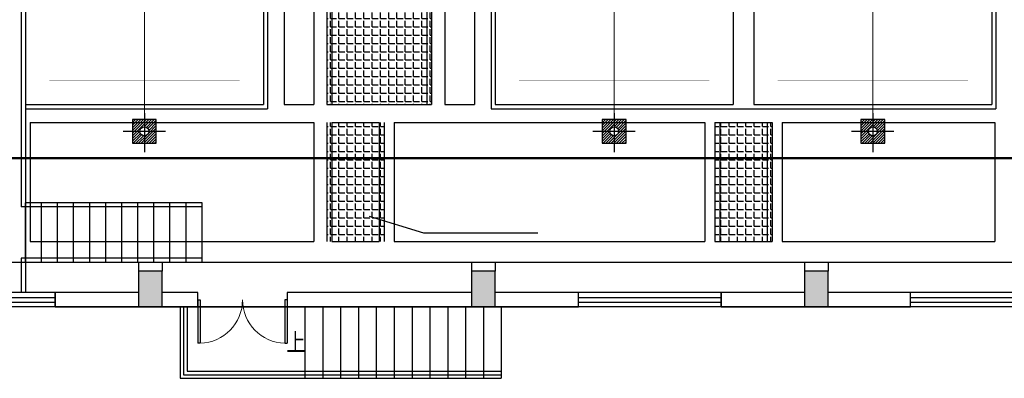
# Model space of a CAD drawing. Header units: millimetres. Extents: x 1371 to 38096, y 232 to 174236.
# Tile 3 of 84: x 18462 to 18479, y 86860 to 86866. Entities that reach past the tile are written whole.
import ezdxf

# ---------------------------------------------------------------- set-up
doc = ezdxf.new("R2010")
doc.units = ezdxf.units.MM
doc.header["$LTSCALE"] = 10
doc.linetypes.add('CENTER', pattern=[50.8, 31.75, -6.35, 6.35, -6.35])
doc.layers.add('02', color=1, linetype='CENTER', lineweight=5)
for name, color, linetype in [('0提标-单体内线', 31, 'Continuous'), ('KZD', 1, 'Continuous'), ('LOCKUP', 7, 'Continuous'), ('结-中线线', 5, 'CENTER'), ('结-细线', 7, 'Continuous')]:
    doc.layers.add(name, color=color, linetype=linetype)
doc.styles.add('_TCH_DIM', font='SMSIM1', dxfattribs={"width": 0.75, "bigfont": 'SMFS'})
pattern_1 = [(0, (0, 0), (0, 0.1397), [0.1016, -0.0381]), (90, (0, 0), (-0.1397, 9e-18), [0.1016, -0.0381])]

# ---------------------------------------------------------------- blocks, each defined once
blk = doc.blocks.new('*U326')
at = {"layer": '0提标-单体内线'}
for points in [[(18464.272, 86861.17), (18464.672, 86861.17), (18464.672, 86861.77), (18464.272, 86861.77)], [(18469.872, 86861.17), (18470.272, 86861.17), (18470.272, 86861.77), (18469.872, 86861.77)], [(18475.472, 86861.17), (18475.872, 86861.17), (18475.872, 86861.77), (18475.472, 86861.77)]]:
    blk.add_hatch(color=256, dxfattribs=at).paths.add_polyline_path(points)
blk = doc.blocks.new('预埋件M1')
at = {"layer": '结-细线', "ltscale": 30}
h = blk.add_hatch(dxfattribs=at)
h.set_pattern_fill('ANSI31', color=8, scale=10)
h.paths.add_polyline_path([(16933, 453), (16733, 453), (16733, 328, -0.414214), (16808, 253), (16933, 253)])
h.paths.add_polyline_path([(16733, 453), (16533, 453), (16533, 253), (16658, 253, -0.414214), (16733, 328)])
h.paths.add_polyline_path([(16733, 178, -0.414214), (16658, 253), (16533, 253), (16533, 53), (16733, 53)])
h.paths.add_polyline_path([(16933, 253), (16808, 253, -0.414214), (16733, 178), (16733, 53), (16933, 53)])
at = {"layer": '结-中线线', "ltscale": 25}
for p, q in [((16733, 558), (16733, -97)), ((17085, 253), (16374, 253))]:
    blk.add_line(p, q, dxfattribs=at)
at = {"layer": '结-细线', "color": 2, "ltscale": 30}
blk.add_lwpolyline([(16533, 53), (16933, 53), (16933, 453), (16533, 453)], close=True, dxfattribs=at)
at = {"layer": '结-细线', "ltscale": 30}
blk.add_circle((16733, 253), 75, dxfattribs=at)
blk = doc.blocks.new('A$C57FD7230')
at = {"layer": '02', "color": 5, "linetype": 'ByBlock', "lineweight": 5, "ltscale": 5}
blk.add_line((0, 935), (0, -7632), dxfattribs=at)
blk = doc.blocks.new('$TCHSYS$WIN2D')
for p, q in [((-0.5, 0.5), (0.5, 0.5)), ((-0.5, 0.5), (-0.5, -0.5)), ((0.5, 0.5), (0.5, -0.5)), ((0.5, 0.1667), (-0.5, 0.1667)), ((0.5, -0.1667), (-0.5, -0.1667)), ((-0.5, -0.5), (0.5, -0.5))]:
    blk.add_line(p, q)
blk = doc.blocks.new('$DorLib2D$00000002')
for p, q in [((-0.5, 0), (-0.5, 0.4875)), ((-0.475, 0.4875), (-0.5, 0.4875)), ((-0.475, 0), (-0.475, 0.4875)), ((0.475, 0), (0.475, 0.4875)), ((0.475, 0.4875), (0.5, 0.4875)), ((0.5, 0), (0.5, 0.4875)), ((-0.5, 0), (-0.475, 0)), ((0.5, 0), (0.475, 0))]:
    blk.add_line(p, q)
at = {"lineweight": 13}
for centre, start, end in [((-0.4875, 0), 0, 88.53072), ((0.4875, 0), 91.46928, 180)]:
    blk.add_arc(centre, 0.4875, start, end, dxfattribs=at)
blk = doc.blocks.new('*U324')
at = {"layer": '0提标-单体内线'}
h = blk.add_hatch(dxfattribs=at)
h.set_pattern_fill('ANGLE', color=256, scale=0.02)
h.set_pattern_definition(pattern_1)
h.paths.add_polyline_path([(18467.442, 86868.17), (18469.202, 86868.17), (18469.202, 86864.57), (18467.442, 86864.57)])
h = blk.add_hatch(dxfattribs=at)
h.set_pattern_fill('ANGLE', color=256, scale=0.02)
h.set_pattern_definition(pattern_1)
h.paths.add_polyline_path([(18467.522, 86864.27), (18467.522, 86862.27), (18468.322, 86862.27), (18468.322, 86864.27)])
h.paths.add_polyline_path([(18468.322, 86862.27), (18468.402, 86862.27), (18468.402, 86864.27), (18468.322, 86864.27)])
h.paths.add_polyline_path([(18467.442, 86862.27), (18467.522, 86862.27), (18467.522, 86864.27), (18467.442, 86864.27)])
h = blk.add_hatch(dxfattribs=at)
h.set_pattern_fill('ANGLE', color=256, scale=0.02)
h.set_pattern_definition(pattern_1)
h.paths.add_polyline_path([(18473.967, 86864.27), (18474.927, 86864.27), (18474.927, 86862.27), (18473.967, 86862.27)])
at = {"layer": '0提标-单体内线', "ltscale": 0.3}
for p, q in [((18462.372, 86873.32), (18462.372, 86865.07)), ((18462.372, 86872.07), (18462.372, 86861.92)), ((18466.372, 86872.07), (18466.372, 86864.57)), ((18466.442, 86872.14), (18466.442, 86864.5)), ((18470.202, 86872.14), (18470.202, 86864.5)), ((18470.272, 86872.07), (18470.272, 86864.57)), ((18474.272, 86872.07), (18474.272, 86864.57)), ((18474.622, 86872.07), (18474.622, 86864.57)), ((18478.622, 86872.07), (18478.622, 86864.57)), ((18478.692, 86872.14), (18478.692, 86864.5)), ((18466.722, 86868.17), (18466.722, 86864.57)), ((18467.222, 86868.17), (18467.222, 86864.57)), ((18467.442, 86868.17), (18467.442, 86864.57)), ((18467.522, 86868.17), (18467.522, 86864.57)), ((18469.122, 86868.17), (18469.122, 86864.57)), ((18469.202, 86868.17), (18469.202, 86864.57)), ((18469.422, 86868.17), (18469.422, 86864.57)), ((18469.922, 86868.17), (18469.922, 86864.57)), ((18462.302, 86866.75), (18462.302, 86862.85)), ((18462.372, 86864.77), (18462.372, 86862.37)), ((18462.372, 86864.57), (18466.372, 86864.57)), ((18462.372, 86864.5), (18466.442, 86864.5)), ((18466.722, 86864.57), (18467.222, 86864.57)), ((18467.442, 86864.57), (18469.202, 86864.57)), ((18469.422, 86864.57), (18469.922, 86864.57)), ((18470.202, 86864.5), (18478.692, 86864.5)), ((18470.272, 86864.57), (18474.272, 86864.57)), ((18474.622, 86864.57), (18478.622, 86864.57)), ((18462.372, 86864.27), (18462.372, 86861.92)), ((18462.452, 86864.27), (18467.222, 86864.27)), ((18462.452, 86864.27), (18462.452, 86862.27)), ((18467.222, 86864.27), (18467.222, 86862.27)), ((18467.442, 86864.27), (18467.442, 86862.27)), ((18467.522, 86864.27), (18467.522, 86862.27)), ((18467.522, 86864.27), (18468.322, 86864.27)), ((18468.322, 86864.27), (18468.322, 86862.27)), ((18468.402, 86864.27), (18468.402, 86862.27)), ((18468.572, 86864.27), (18473.797, 86864.27)), ((18468.572, 86864.27), (18468.572, 86862.27)), ((18473.797, 86864.27), (18473.797, 86862.27)), ((18473.967, 86864.27), (18473.967, 86862.27)), ((18473.967, 86864.27), (18474.927, 86864.27)), ((18474.047, 86864.27), (18474.047, 86862.27)), ((18474.847, 86864.27), (18474.847, 86862.27)), ((18474.927, 86864.27), (18474.927, 86862.27)), ((18475.097, 86864.27), (18475.097, 86862.27)), ((18475.097, 86864.27), (18478.672, 86864.27)), ((18478.672, 86864.27), (18478.672, 86862.27)), ((18465.342, 86862.85), (18462.302, 86862.85)), ((18465.342, 86862.92), (18462.372, 86862.92)), ((18462.372, 86861.92), (18462.372, 86862.92)), ((18462.642, 86861.92), (18462.642, 86862.92)), ((18462.912, 86861.92), (18462.912, 86862.92)), ((18463.182, 86861.92), (18463.182, 86862.92)), ((18463.452, 86861.92), (18463.452, 86862.92)), ((18463.722, 86861.92), (18463.722, 86862.92)), ((18463.992, 86861.92), (18463.992, 86862.92)), ((18464.262, 86861.92), (18464.262, 86862.92)), ((18464.532, 86861.92), (18464.532, 86862.92)), ((18464.802, 86861.92), (18464.802, 86862.92)), ((18465.072, 86861.92), (18465.072, 86862.92)), ((18465.342, 86861.92), (18465.342, 86862.92)), ((18468.15, 86862.696), (18469.068, 86862.416)), ((18469.068, 86862.416), (18470.989, 86862.416)), ((18462.452, 86862.27), (18467.222, 86862.27)), ((18467.522, 86862.27), (18468.322, 86862.27)), ((18468.572, 86862.27), (18473.797, 86862.27)), ((18473.967, 86862.27), (18474.927, 86862.27)), ((18475.097, 86862.27), (18478.672, 86862.27)), ((18465.342, 86861.99), (18462.302, 86861.99)), ((18453.272, 86861.92), (18462.372, 86861.92)), ((18462.372, 86861.92), (18501.122, 86861.92)), ((18464.272, 86861.92), (18464.272, 86861.77)), ((18464.672, 86861.92), (18464.672, 86861.77)), ((18469.872, 86861.92), (18469.872, 86861.77)), ((18470.272, 86861.92), (18470.272, 86861.77)), ((18475.472, 86861.92), (18475.472, 86861.77)), ((18475.872, 86861.92), (18475.872, 86861.77)), ((18464.272, 86861.77), (18464.272, 86861.17)), ((18464.672, 86861.77), (18464.272, 86861.77)), ((18464.672, 86861.17), (18464.672, 86861.77)), ((18469.872, 86861.77), (18469.872, 86861.17)), ((18470.272, 86861.77), (18469.872, 86861.77)), ((18470.272, 86861.17), (18470.272, 86861.77)), ((18475.472, 86861.77), (18475.472, 86861.17)), ((18475.872, 86861.77), (18475.472, 86861.77)), ((18475.872, 86861.17), (18475.872, 86861.77)), ((18462.872, 86861.41), (18462.872, 86861.17)), ((18464.272, 86861.41), (18462.872, 86861.41)), ((18465.272, 86861.41), (18464.672, 86861.41)), ((18465.272, 86861.17), (18465.272, 86861.41)), ((18466.772, 86861.41), (18466.772, 86861.17)), ((18469.872, 86861.41), (18466.772, 86861.41)), ((18471.672, 86861.41), (18470.272, 86861.41)), ((18471.672, 86861.17), (18471.672, 86861.41)), ((18474.072, 86861.41), (18474.072, 86861.17)), ((18475.472, 86861.41), (18474.072, 86861.41)), ((18477.257, 86861.41), (18475.872, 86861.41)), ((18477.257, 86861.17), (18477.257, 86861.41)), ((18462.872, 86861.17), (18464.272, 86861.17)), ((18464.272, 86861.17), (18464.672, 86861.17)), ((18464.672, 86861.17), (18465.272, 86861.17)), ((18464.972, 86861.17), (18464.972, 86859.97)), ((18465.032, 86861.17), (18465.032, 86860.03)), ((18465.092, 86861.17), (18465.092, 86860.09)), ((18465.272, 86861.17), (18466.772, 86861.17)), ((18466.772, 86861.17), (18469.872, 86861.17)), ((18467.072, 86861.17), (18467.072, 86859.97)), ((18467.372, 86861.17), (18467.372, 86859.97)), ((18467.672, 86861.17), (18467.672, 86859.97)), ((18467.972, 86861.17), (18467.972, 86859.97)), ((18468.272, 86861.17), (18468.272, 86859.97)), ((18468.572, 86861.17), (18468.572, 86859.97)), ((18468.872, 86861.17), (18468.872, 86859.97)), ((18469.172, 86861.17), (18469.172, 86859.97)), ((18469.472, 86861.17), (18469.472, 86859.97)), ((18469.772, 86861.17), (18469.772, 86859.97)), ((18469.872, 86861.17), (18470.272, 86861.17)), ((18470.072, 86861.17), (18470.072, 86859.97)), ((18470.272, 86861.17), (18471.672, 86861.17)), ((18470.372, 86861.17), (18470.372, 86859.97)), ((18474.072, 86861.17), (18475.472, 86861.17)), ((18475.472, 86861.17), (18475.872, 86861.17)), ((18475.872, 86861.17), (18477.257, 86861.17)), ((18465.032, 86860.03), (18470.372, 86860.03)), ((18465.092, 86860.09), (18470.372, 86860.09)), ((18464.972, 86859.97), (18470.372, 86859.97))]:
    blk.add_line(p, q, dxfattribs=at)
at = {"layer": '0提标-单体内线'}
for points, const_width in [([(18462.772, 86864.57), (18462.772, 86864.97), (18465.972, 86864.97), (18465.972, 86864.57)], 0.0003), ([(18473.872, 86864.57), (18473.872, 86864.97), (18470.672, 86864.97), (18470.672, 86864.57)], 0.0003), ([(18475.022, 86864.57), (18475.022, 86864.97), (18478.222, 86864.97), (18478.222, 86864.57)], 0.0003), ([(18505.732, 86863.67), (18453.112, 86863.67)], 0.035)]:
    blk.add_lwpolyline(points, dxfattribs=dict(at, const_width=const_width))
for points in [[(18462.302, 86861.99), (18462.302, 86861.41)], [(18462.372, 86861.92), (18462.372, 86861.41)]]:
    blk.add_lwpolyline(points, dxfattribs=at)
blk.add_lwpolyline([(18467.072, 86860.57, 0, 0, 0), (18470.072, 86860.57, 0.08, 0, 0), (18470.372, 86860.57, 0, 0, 0)], format="xyseb", dxfattribs=at)
at = {"layer": 'KZD'}
blk.add_lwpolyline([(18501.122, 86861.17), (18452.872, 86861.17), (18452.872, 86877.17), (18501.122, 86877.17)], close=True, dxfattribs=at)
at = {"layer": '0提标-单体内线', "ltscale": 0.3, "yscale": 0.001, "zscale": 0.001}
for name, p, xscale in [('A$C57FD7230', (18464.372, 86871.55), 0.001), ('A$C57FD7230', (18472.272, 86871.55), -0.001), ('A$C57FD7230', (18476.622, 86871.55), 0.001), ('预埋件M1', (18447.639, 86863.867), 0.001), ('预埋件M1', (18455.539, 86863.867), 0.001), ('预埋件M1', (18455.539, 86863.867), 0.001), ('预埋件M1', (18459.889, 86863.867), 0.001)]:
    blk.add_blockref(name, p, dxfattribs=dict(at, xscale=xscale))
at = {"layer": '0提标-单体内线', "ltscale": 0.3, "rotation": 180}
for name, p, xscale, yscale, zscale in [('$TCHSYS$WIN2D', (18461.672, 86861.29), 2.4, 0.24, -2.4), ('$TCHSYS$WIN2D', (18472.872, 86861.29), 2.4, 0.24, -2.4), ('$TCHSYS$WIN2D', (18478.457, 86861.29), 2.4, 0.24, -2.4), ('$DorLib2D$00000002', (18466.022, 86861.29), 1.5, 1.5, -1.5)]:
    blk.add_blockref(name, p, dxfattribs=dict(at, xscale=xscale, yscale=yscale, zscale=zscale))
at = {"layer": '0提标-单体内线', "ltscale": 0.3, "style": '_TCH_DIM'}
blk.add_text('上', height=0.338, dxfattribs=at).set_placement((18466.759, 86860.395))
blk = doc.blocks.new('*U327')
at = {"layer": 'LOCKUP', "ltscale": 0.3}
for name in ['*U324', '*U326']:
    blk.add_blockref(name, (0, 0), dxfattribs=at)

msp = doc.modelspace()

# ---------------------------------------------------------------- block references
at = {"layer": 'LOCKUP', "ltscale": 0.3}
msp.add_blockref('*U327', (0, 0), dxfattribs=at)

doc.saveas('drawing.dxf')
